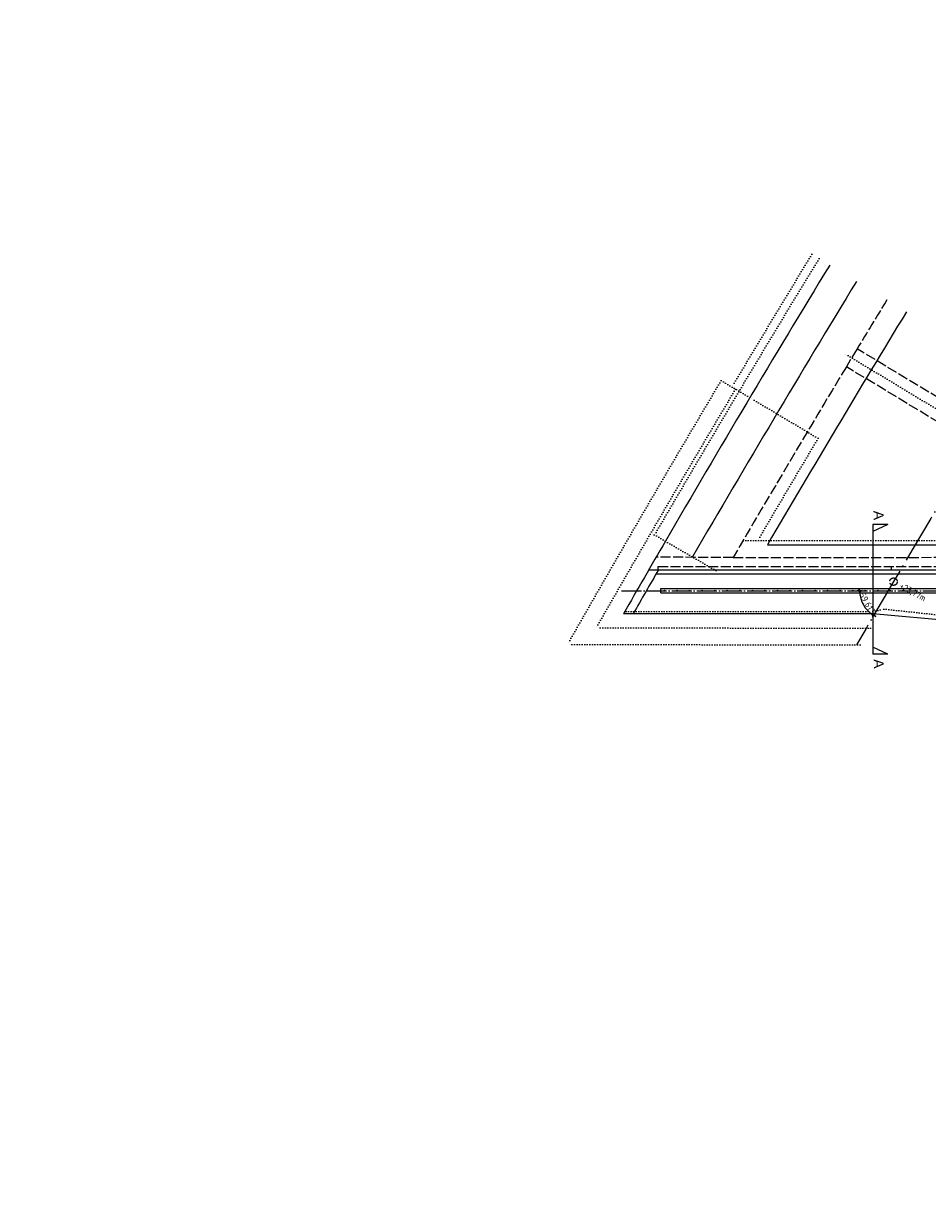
# Model space of a CAD drawing. Header units: millimetres. Extents: x -22426 to 17233, y -11107 to 42030.
# Tile 15 of 23: x 6000 to 8161, y 395 to 3229. Entities that reach past the tile are written whole.
import ezdxf
from ezdxf.enums import TextEntityAlignment as Align

# ---------------------------------------------------------------- set-up
doc = ezdxf.new("R2010")
doc.units = ezdxf.units.MM
for name, pattern in [('ACAD_ISO02W100', [15, 12, -3]), ('ACAD_ISO04W100', [30, 24, -3, 0, -3]), ('ACAD_ISO07W100', [3, 0, -3])]:
    doc.linetypes.add(name, pattern=pattern)
doc.layers.add('Blattrand innen', color=7, linetype='Continuous')
doc.layers.add('Schalung', color=23, linetype='Continuous')
doc.styles.add('isocp2', font='isocp2.shx')
doc.styles.add('SCHILD_FETT', font='arial.ttf')
doc.dimstyles.new('Benutzer6-50', dxfattribs={"dimtxt": 15, "dimasz": 3, "dimexe": 60, "dimexo": 80, "dimgap": 0.04, "dimtad": 1, "dimdec": 1, "dimzin": 1, "dimtxsty": 'isocp2', "dimblk": 'PFEILSPITZEN', "dimcen": 0.05, "dimse1": 1, "dimse2": 1, "dimclrd": 1, "dimclre": 1, "dimazin": 0, "dimtfac": 1, "dimtdec": 1, "dimtix": 1, "dimtmove": 1, "dimatfit": 2, "dimfxl": 1, "dimarcsym": 0})

# ---------------------------------------------------------------- blocks, each defined once
blk = doc.blocks.new('PFEILSPITZEN')
at = {"color": 0}
for p, q in [((-1, -1), (1, 1)), ((-1, 0), (2, 0)), ((0, -2), (0, 2))]:
    blk.add_line(p, q, dxfattribs=at)
blk = doc.blocks.new('*D27')
at = {"color": 1, "lineweight": -2}
blk.add_arc((8067.8, 1872.8), 68.4, 182.5137, 237.0927, dxfattribs=at)
at = {"layer": 'Defpoints', "color": 0}
for p in [(7429.7, 1872.8), (8067.8, 1872.8), (8713.1, 1872.8), (8003.5, 1849.5), (8054.7, 1850.4)]:
    blk.add_point(p, dxfattribs=at)
at = {"color": 1, "lineweight": -2, "xscale": 3, "yscale": 3, "zscale": 3}
for p, rotation in [((7999.4, 1872.8), 91.25686603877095), ((8033.2, 1813.8), 328.3495179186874)]:
    blk.add_blockref('PFEILSPITZEN', p, dxfattribs=dict(at, rotation=rotation))
at = {"color": 0, "insert": (8016, 1843.1), "char_height": 15, "attachment_point": 5, "rotation": 299.8032, "style": 'isocp2'}
blk.add_mtext('59,61°', dxfattribs=at)
blk = doc.blocks.new('*D163')
at = {"color": 1, "lineweight": -2}
blk.add_arc((7956.1, 25382.7), 35080.9, 266.81781, 268.25652, dxfattribs=at)
at = {"layer": 'Defpoints', "color": 0}
for p in [(7956.1, 25382.7), (6300.9, -9659.2), (6003.8, -9677.7), (6890.7, -9715.9)]:
    blk.add_point(p, dxfattribs=at)
at = {"color": 1, "lineweight": -2, "xscale": 3, "yscale": 3, "zscale": 3}
for p, rotation in [((6005.7, -9644), 176.8153597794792), ((6891.7, -9682.1), 358.2589692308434)]:
    blk.add_blockref('PFEILSPITZEN', p, dxfattribs=dict(at, rotation=rotation))
at = {"color": 0, "insert": (6448.9, -9658.3), "char_height": 15, "attachment_point": 5, "rotation": 357.5372, "style": 'isocp2'}
blk.add_mtext('887', dxfattribs=at)
blk = doc.blocks.new('*D164')
at = {"color": 1, "lineweight": -2}
blk.add_arc((7969.7, 25518.6), 35217.2, 268.25089, 270.96845, dxfattribs=at)
at = {"layer": 'Defpoints', "color": 0}
for p in [(7969.7, 25518.6), (6890.7, -9715.9), (7450.4, -9694.8), (8568.5, -9727.3)]:
    blk.add_point(p, dxfattribs=at)
at = {"color": 1, "lineweight": -2, "xscale": 3, "yscale": 3, "zscale": 3}
for p, rotation in [((6891.8, -9682.1), 178.2484475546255), ((8567.9, -9693.5), 0.9708876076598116)]:
    blk.add_blockref('PFEILSPITZEN', p, dxfattribs=dict(at, rotation=rotation))
at = {"color": 0, "insert": (7729.8, -9690.2), "char_height": 15, "attachment_point": 5, "rotation": 359.6097, "style": 'isocp2'}
blk.add_mtext('1677', dxfattribs=at)
blk = doc.blocks.new('*D165')
at = {"color": 1, "lineweight": -2}
blk.add_arc((7974.8, 25762.5), 35461, 270.96348, 271.92891, dxfattribs=at)
at = {"layer": 'Defpoints', "color": 0}
for p in [(7974.8, 25762.5), (8769.2, -9689.6), (9172.5, -9712.3), (8568.6, -9727.5)]:
    blk.add_point(p, dxfattribs=at)
at = {"color": 1, "lineweight": -2, "xscale": 3, "yscale": 3, "zscale": 3}
for p, rotation in [((8568, -9693.5), 180.9610548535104), ((9171.4, -9678.3), 1.931334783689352)]:
    blk.add_blockref('PFEILSPITZEN', p, dxfattribs=dict(at, rotation=rotation))
at = {"color": 0, "insert": (8869.5, -9679.6), "char_height": 15, "attachment_point": 5, "rotation": 1.4462, "style": 'isocp2'}
blk.add_mtext('604', dxfattribs=at)
blk = doc.blocks.new('*D166')
at = {"color": 1, "lineweight": -2}
blk.add_arc((7974.7, 25759.5), 36591.9, 267.87599, 269.23763, dxfattribs=at)
at = {"layer": 'Defpoints', "color": 0}
for p in [(7974.7, 25759.5), (6617, -10767.2), (7491.3, -10789.3), (6907.2, -10816.9)]:
    blk.add_point(p, dxfattribs=at)
at = {"color": 1, "lineweight": -2, "xscale": 3, "yscale": 3, "zscale": 3}
for p, rotation in [((6615.5, -10807.2), 177.8736435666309), ((7490.8, -10829.3), 359.2399744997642)]:
    blk.add_blockref('PFEILSPITZEN', p, dxfattribs=dict(at, rotation=rotation))
at = {"color": 0, "insert": (7053.3, -10813.3), "char_height": 15, "attachment_point": 5, "rotation": 358.5568, "style": 'isocp2'}
blk.add_mtext('874', dxfattribs=at)
blk = doc.blocks.new('*D167')
at = {"color": 1, "lineweight": -2}
blk.add_arc((7965.1, 26831.2), 37663.4, 269.28303, 271.75403, dxfattribs=at)
at = {"layer": 'Defpoints', "color": 0}
for p in [(7965.1, 26831.2), (7491.3, -10789.3), (9119.7, -10774.5), (8034.2, -10832.2)]:
    blk.add_point(p, dxfattribs=at)
at = {"color": 1, "lineweight": -2, "xscale": 3, "yscale": 3, "zscale": 3}
for p, rotation in [((7490.8, -10829.3), 179.2807530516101), ((9120.9, -10814.5), 1.756311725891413)]:
    blk.add_blockref('PFEILSPITZEN', p, dxfattribs=dict(at, rotation=rotation))
at = {"color": 0, "insert": (8305.9, -10823.2), "char_height": 15, "attachment_point": 5, "rotation": 0.5185, "style": 'isocp2'}
blk.add_mtext('1628', dxfattribs=at)
blk = doc.blocks.new('*D168')
at = {"color": 1, "lineweight": -2}
blk.add_arc((7974.8, 25762.5), 36595, 271.79956, 272.86358, dxfattribs=at)
at = {"layer": 'Defpoints', "color": 0}
for p in [(7974.8, 25762.5), (9804, -10746.7), (9119.7, -10774.5), (9349.4, -10806.6)]:
    blk.add_point(p, dxfattribs=at)
at = {"color": 1, "lineweight": -2, "xscale": 3, "yscale": 3, "zscale": 3}
for p, rotation in [((9806, -10786.6), 2.865924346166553), ((9121, -10814.5), 181.7972092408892)]:
    blk.add_blockref('PFEILSPITZEN', p, dxfattribs=dict(at, rotation=rotation))
at = {"color": 0, "insert": (9463.2, -10794.6), "char_height": 15, "attachment_point": 5, "rotation": 2.3316, "style": 'isocp2'}
blk.add_mtext('684', dxfattribs=at)

msp = doc.modelspace()

# ---------------------------------------------------------------- linework, layer by layer
at = {"color": 1, "linetype": 'ACAD_ISO07W100', "ltscale": 2}
for p, q in [((8614.1, 2047.72), (7963.39, 2440.28)), ((7668.12, 2375.61), (7736.85, 2334.67)), ((7857.13, 2263.03), (7736.85, 2334.67)), ((7857.13, 2263.03), (7900.09, 2237.44)), ((7655.84, 1920.86), (7500.19, 2011.28)), ((7720.89, 1992.77), (8581.01, 1992.77)), ((7440.54, 1822.77), (8031.05, 1822.77)), ((8031.05, 1822.77), (8057.16, 1828.9)), ((8057.16, 1828.9), (8589.57, 1772.04)), ((8025.67, 1782.79), (7369.3, 1784.11)), ((8000.53, 1742.84), (7300.53, 1744.24))]:
    msp.add_line(p, q, dxfattribs=at)
at = {"color": 1, "linetype": 'ACAD_ISO02W100', "ltscale": 2}
for p, q in [((7993.44, 2451.35), (7967.61, 2408.54)), ((8627.02, 2069.13), (7993.44, 2451.35)), ((8601.19, 2026.31), (7967.61, 2408.54)), ((7697.2, 1952.19), (7512.49, 1952.77)), ((7517.09, 1930.77), (8632.42, 1930.77)), ((7517.09, 1922.77), (7517.09, 1930.77)), ((7697.2, 1952.19), (8446.33, 1952.77)), ((8074.76, 1930.77), (8074.76, 1922.77))]:
    msp.add_line(p, q, dxfattribs=at)
for p, q in [((8031.05, 2031.08), (8031.05, 1721.07)), ((8066.76, 2031.08), (8031.05, 2031.08)), ((8066.76, 2031.08), (8031.05, 2014.69)), ((7523.99, 1877.77), (8561.62, 1877.77)), ((7523.99, 1867.77), (7523.99, 1877.77)), ((7523.99, 1867.77), (8561.62, 1867.77)), ((8066.76, 1721.07), (8031.05, 1737.46)), ((8066.76, 1721.07), (8031.05, 1721.07))]:
    msp.add_line(p, q)
at = {"color": 1, "linetype": 'ACAD_ISO04W100', "ltscale": 2}
msp.add_line((7429.65, 1872.77), (8713.09, 1872.77), dxfattribs=at)
at = {"color": 1, "linetype": 'ACAD_ISO04W100'}
msp.add_circle((8080.46, 1894.34), 8.94, dxfattribs=at)
for centre in [(7532.8, 1872.77), (7562.8, 1872.77), (7592.8, 1872.77), (7622.8, 1872.77), (7652.8, 1872.77), (7682.8, 1872.77), (7712.8, 1872.77), (7742.8, 1872.77), (7772.8, 1872.77), (7802.8, 1872.77), (7832.8, 1872.77), (7862.8, 1872.77), (7892.8, 1872.77), (7922.8, 1872.77), (7952.8, 1872.77), (7982.8, 1872.77), (8012.8, 1872.77), (8042.8, 1872.77), (8072.8, 1872.77), (8102.8, 1872.77), (8132.8, 1872.77)]:
    msp.add_circle(centre, 1)
at = {"color": 1, "linetype": 'ACAD_ISO04W100', "ltscale": 5}
msp.add_arc((39113.74, -16352.17), 36000, 147.588303, 149.825205, dxfattribs=at)
at = {"color": 1, "linetype": 'ACAD_ISO07W100', "ltscale": 2}
for radius, start, end in [(36546, 148.63874, 149.844966), (36566, 148.63874, 149.219665), (36596, 149.219665, 150.363504), (36556, 149.219665, 150.255897), (36326, 149.219665, 149.666782)]:
    msp.add_arc((39109.05, -16352.32), radius, start, end, dxfattribs=at)
at = {"color": 1, "linetype": 'ACAD_ISO02W100', "ltscale": 2}
for centre, radius, start, end in [((39109.05, -16352.32), 36356, 148.63874, 148.854744), ((39080.75, -16335.69), 36323.19, 148.932975, 149.76971)]:
    msp.add_arc(centre, radius, start, end, dxfattribs=at)
at = {"layer": 'Schalung'}
for p, q in [((7778.73, 1982.77), (8633.34, 1982.77)), ((7495.13, 1922.77), (8649.79, 1922.77)), ((7512.44, 1912.77), (8620.48, 1912.77)), ((7434.67, 1817.77), (8031.05, 1817.77)), ((8031.05, 1817.77), (8558.84, 1770.28))]:
    msp.add_line(p, q, dxfattribs=at)
for centre, radius, start, end in [((39109.05, -16352.32), 36516, 148.63874, 149.844966), ((39109.05, -16352.32), 36441, 148.63874, 149.844966), ((39113.74, -16352.17), 36305, 148.642799, 149.666979), ((39109.05, -16352.32), 36516, 149.844966, 150.159153), ((39113.74, -16352.17), 36500, 149.954788, 150.145014)]:
    msp.add_arc(centre, radius, start, end, dxfattribs=at)

# ---------------------------------------------------------------- texts
at = {"color": 1, "linetype": 'ACAD_ISO07W100', "ltscale": 2, "style": 'isocp2', "width": 0.9}
msp.add_text('+23,77m', height=15, rotation=330.77145, dxfattribs=at).set_placement((8091.1, 1876.01), align=Align.BOTTOM_LEFT)
at = {"layer": 'Blattrand innen', "style": 'SCHILD_FETT'}
for p in [(8025.28, 2063.49), (8025.61, 1708.33)]:
    msp.add_text('A', height=24, rotation=272.37466, dxfattribs=at).set_placement(p, align=Align.BOTTOM_LEFT)

# ---------------------------------------------------------------- dimensions: what is measured, and where the dimension line sits
for base, center, p1, p2, text, picture, middle in [((8034.24, -10832.19), (7965.1, 26831.19), (7491.32, -10789.28), (9119.7, -10774.54), '1628', '*D167', (8305.88, -10823.17)), ((8769.17, -9689.56), (7974.76, 25762.53), (8568.61, -9727.51), (9172.5, -9712.26), '604', '*D165', (8869.54, -9679.63)), ((9349.35, -10806.65), (7974.76, 25762.53), (9119.7, -10774.54), (9803.97, -10746.68), '684', '*D168', (9463.22, -10794.64)), ((6907.19, -10816.89), (7974.66, 25759.48), (6616.96, -10767.25), (7491.32, -10789.28), '874', '*D166', (7053.26, -10813.32)), ((7450.41, -9694.75), (7969.7, 25518.63), (6890.73, -9715.92), (8568.51, -9727.35), '1677', '*D164', (7729.84, -9690.22)), ((6300.92, -9659.16), (7956.06, 25382.69), (6003.8, -9677.71), (6890.7, -9715.86), '887', '*D163', (6448.91, -9658.29))]:
    dim = msp.add_angular_dim_3p(base=base, center=center, p1=p1, p2=p2, text=text, dimstyle='Benutzer6-50')
    dim.commit()
    dim.dimension.update_dxf_attribs({"geometry": picture, "text_midpoint": middle})
dim = msp.add_angular_dim_2l(base=(8003.47, 1849.53), line1=((8067.78, 1872.77), (8054.66, 1850.4)), line2=((7429.65, 1872.77), (8713.09, 1872.77)), dimstyle='Benutzer6-50')
dim.commit()
dim.dimension.update_dxf_attribs({"geometry": '*D27', "text_midpoint": (8015.96, 1843.09)})

doc.saveas('drawing.dxf')
